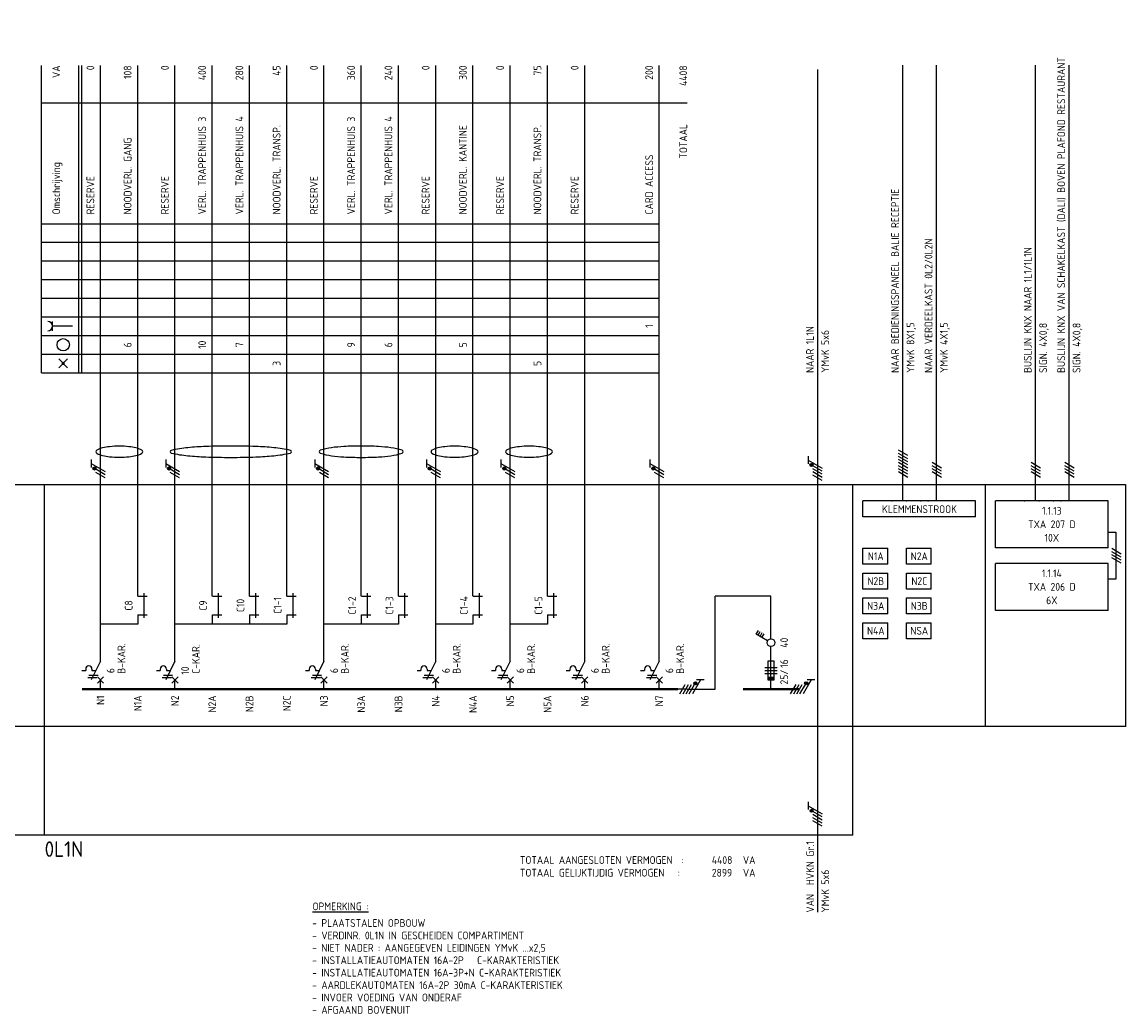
# Model space of a CAD drawing. Header units: millimetres. Extents: x -39149 to 267781, y -2340 to 58540.
# Tile 4 of 244: x -28253 to -21141, y 3837 to 10229. Entities that reach past the tile are written whole.
import ezdxf
from ezdxf.enums import TextEntityAlignment as Align

# ---------------------------------------------------------------- set-up
doc = ezdxf.new("R2010")
doc.units = ezdxf.units.MM
doc.header["$LTSCALE"] = 100
doc.header["$MEASUREMENT"] = 0
doc.linetypes.add('HIDDEN', pattern=[3.75, 2.5, -1.25])
for name, color, linetype in [('00ATT025', 2, 'Continuous'), ('00KAD018', 1, 'Continuous'), ('EL$1----', 3, 'Continuous')]:
    doc.layers.add(name, color=color, linetype=linetype)
doc.styles.add('BURO-018', font='isocp.shx', dxfattribs={"height": 180})
doc.styles.add('BURO-025', font='isocp.shx', dxfattribs={"height": 250})
doc.styles.add('buro-050', font='isocp.shx', dxfattribs={"height": 5})
doc.styles.add('STABICAD-018', font='ISOCP.SHX', dxfattribs={"height": 1.8})

# ---------------------------------------------------------------- blocks, each defined once
blk = doc.blocks.new('G6')
at = {"color": 0, "linetype": 'Continuous'}
blk.add_line((0, 66), (0, 201), dxfattribs=at)
at = {"color": 0, "linetype": 'Continuous', "const_width": 0.7}
blk.add_lwpolyline([(-6, 0), (6, 0)], dxfattribs=at)
at = {"color": 1, "linetype": 'Continuous', "style": 'BURO-018'}
blk.add_attdef('E_GRPNR', text='', height=1.8, rotation=90, dxfattribs=at).set_placement((0, -2), align=Align.MIDDLE_RIGHT)
at = {"layer": '00ATT025', "color": 1, "linetype": 'Continuous', "style": 'BURO-018'}
blk.add_attdef('E_GRPVERM', text='', height=1.8, rotation=90, dxfattribs=at).set_placement((-2, 201), align=Align.RIGHT)
blk.add_attdef('E_VERMOM', (-2, 153), '', height=1.8, rotation=90, dxfattribs=at)
for tag, p in [('E_KOLOM8', (-2, 147)), ('E_KOLOM7', (-2, 141)), ('E_KOLOM6', (-2, 135)), ('E_KOLOM5', (-2, 129)), ('E_KOLOM4', (-2, 123)), ('E_KOLOM3', (-2, 117)), ('E_KOLOM2', (-2, 111)), ('E_KOLOM1', (-2, 105))]:
    blk.add_attdef(tag, text='', height=1.8, rotation=90, dxfattribs=at).set_placement(p, align=Align.CENTER)
blk.add_attdef('E_LEIDING', text='', height=1.8, rotation=90, dxfattribs=at).set_placement((2, 74), align=Align.TOP_LEFT)
blk = doc.blocks.new('B3')
at = {"color": 0, "linetype": 'Continuous'}
for p, q in [((0, 9), (0, 21)), ((0, 9), (-3, 3)), ((-6, 6), (-4.75, 6)), ((-4.75, 6.5), (-4.75, 6)), ((-4.125, 3.75), (-1.125, 3.75)), ((-3.75, 4.5), (-0.75, 4.5)), ((-2.75, 6.5), (-2.75, 6)), ((-2.75, 6), (-1.5, 6)), ((-1, 4), (1, 2)), ((-1, 2), (1, 4)), ((0, 0), (0, 3))]:
    blk.add_line(p, q, dxfattribs=at)
blk.add_arc((-3.75, 6.5), 1, 0, 180, dxfattribs=at)
at = {"color": 1, "linetype": 'Continuous', "style": 'BURO-018'}
blk.add_attdef('E_IIA', text='', height=1.8, rotation=90, dxfattribs=at).set_placement((2, 6), align=Align.TOP_CENTER)
blk = doc.blocks.new('M1')
at = {"color": 0, "linetype": 'Continuous'}
blk.add_line((0, 0), (0, 12), dxfattribs=at)
blk = doc.blocks.new('B1S')
at = {"color": 0, "linetype": 'Continuous'}
blk.add_line((0, 0), (0, 21), dxfattribs=at)
blk = doc.blocks.new('M1S')
at = {"color": 0, "linetype": 'Continuous'}
blk.add_line((0, 0), (0, 12), dxfattribs=at)
blk = doc.blocks.new('KOPP5')
at = {"color": 0, "linetype": 'Continuous'}
for p, q in [((18, 30), (0, 30)), ((0, 0), (0, 30)), ((18, 16.25), (18, 30)), ((13.25, 17.74), (13.95, 18.95)), ((13.86, 17.39), (14.56, 18.6)), ((14.46, 17.04), (15.16, 18.25)), ((15.07, 16.69), (15.77, 17.9)), ((16.92, 15.62), (13.25, 17.74)), ((18, 0), (18, 13.75)), ((19, 9), (17, 9)), ((17, 9), (17, 3)), ((19, 3), (19, 9)), ((16, 7), (20, 7)), ((16, 6), (20, 6)), ((20, 5), (16, 5)), ((-9, 0), (0, 0)), ((17, 3), (19, 3))]:
    blk.add_line(p, q, dxfattribs=at)
at = {"color": 0, "linetype": 'Continuous', "const_width": 0.7}
blk.add_lwpolyline([(9, 0), (27, 0)], dxfattribs=at)
at = {"color": 0, "linetype": 'Continuous'}
blk.add_circle((18, 15), 1.25, dxfattribs=at)
blk.add_solid([(17, 3), (17, 4), (19, 3), (19, 4)], dxfattribs=at)
at = {"color": 0, "linetype": 'Continuous', "style": 'BURO-018'}
blk.add_attdef('E_IS', text='', height=1.8, rotation=90, dxfattribs=at).set_placement((21, 15), align=Align.TOP_CENTER)
blk.add_attdef('E_ISP', text='', height=1.8, rotation=90, dxfattribs=at).set_placement((21, 6.9), align=Align.TOP_LEFT)
blk.add_attdef('E_ISPH', text='', height=1.8, rotation=90, dxfattribs=at).set_placement((21, 6.3), align=Align.TOP_RIGHT)
blk = doc.blocks.new('L1')
at = {"color": 0, "linetype": 'Continuous'}
for p, q in [((-3, 73.98), (-3, 71.48)), ((-3, 72.73), (1.5, 70.13)), ((1.5, 69.13), (-1.5, 70.87)), ((1.5, 68.13), (-1.5, 69.87))]:
    blk.add_line(p, q, dxfattribs=at)
at = {"color": 0, "linetype": 'Continuous', "const_width": 0.5}
blk.add_lwpolyline([(-1.68, 71.12, 1), (-2.18, 71.12, 1)], format="xyb", close=True, dxfattribs=at)
at = {"color": 0, "linetype": 'Continuous'}
blk.add_circle((-1.93, 71.12), 0.5, dxfattribs=at)
blk = doc.blocks.new('HL3')
at = {"color": 0, "linetype": 'Continuous'}
for p, q in [((-3, 6.98), (-3, 4.48)), ((-3, 5.73), (1.5, 3.13)), ((1.5, 2.13), (-1.5, 3.87)), ((1.5, 1.13), (-1.5, 2.87)), ((1.5, 0.13), (-1.5, 1.87)), ((1.5, -0.87), (-1.5, 0.87))]:
    blk.add_line(p, q, dxfattribs=at)
at = {"color": 0, "linetype": 'Continuous', "const_width": 0.5}
blk.add_lwpolyline([(-1.68, 4.12, 1), (-2.18, 4.12, 1)], format="xyb", close=True, dxfattribs=at)
at = {"color": 0, "linetype": 'Continuous'}
blk.add_circle((-1.93, 4.12), 0.5, dxfattribs=at)
blk = doc.blocks.new('030102B')
at = {"color": 0, "linetype": 'Continuous'}
for p, q in [((1.5, -0.24), (-1.5, 1.49)), ((1.5, -1.24), (-1.5, 0.49))]:
    blk.add_line(p, q, dxfattribs=at)
blk = doc.blocks.new('KOLNR1')
at = {"color": 0, "linetype": 'Continuous'}
for p, q in [((1.41, -1.41), (-1.41, 1.41)), ((-1.41, -1.41), (1.41, 1.41))]:
    blk.add_line(p, q, dxfattribs=at)
at = {"color": 0, "linetype": 'Continuous', "const_width": 0.5}
blk.add_lwpolyline([(-0.25, 0, 1), (0.25, 0, 1)], format="xyb", close=True, dxfattribs=at)
blk = doc.blocks.new('KOLNR3')
at = {"color": 0, "linetype": 'Continuous'}
blk.add_circle((0, 0), 2, dxfattribs=at)
blk = doc.blocks.new('KOLNR6')
at = {"color": 0, "linetype": 'Continuous'}
for p, q in [((-3.5, -1.5), (-3.5, 1.5)), ((3, 0), (-3.5, 0))]:
    blk.add_line(p, q, dxfattribs=at)
blk.add_arc((-5, 0), 1.5, 270, 90, dxfattribs=at)
blk = doc.blocks.new('TOTAAL')
at = {"color": 0, "linetype": 'Continuous', "style": 'BURO-025'}
blk.add_text('TOTAAL', height=2.5, rotation=90, dxfattribs=at).set_placement((0, -30))
blk.add_attdef('E_TOTVERM', text='', height=2.5, rotation=90, dxfattribs=at).set_placement((0, 0), align=Align.RIGHT)
blk = doc.blocks.new('CE_0702B2')
at = {"color": 0, "linetype": 'Continuous'}
for p, q in [((0, 0), (3, 0)), ((2, -7), (2, 1)), ((0, -6), (3, -6))]:
    blk.add_line(p, q, dxfattribs=at)
at = {"color": 0, "linetype": 'Continuous', "style": 'STABICAD-018'}
blk.add_attdef('TERMINALCLAMP1', text='', height=1.8, dxfattribs=at).set_placement((-1, 1), align=Align.RIGHT)
at = {"color": 0, "linetype": 'Continuous', "style": 'STABICAD-018', "flags": 1}
for tag in ['ARTICLECODE', 'CODING']:
    blk.add_attdef(tag, text='', height=1.8, dxfattribs=at).set_placement((0, 0), align=Align.MIDDLE)
at = {"color": 0, "linetype": 'Continuous', "style": 'STABICAD-018'}
blk.add_attdef('TERMINALCLAMP2', text='', height=1.8, dxfattribs=at).set_placement((-1, -7), align=Align.TOP_RIGHT)

msp = doc.modelspace()

# ---------------------------------------------------------------- linework, layer by layer
at = {"layer": '00KAD018'}
for points in [[(-27778.3, 7460.4, 0.269844), (-27772.4, 7450.3, 0.07149), (-27734, 7435.2, 0.033492), (-27689.3, 7427.8, 0.02429), (-27627, 7424.8, 0.02429), (-27564.6, 7427.8, 0.033492), (-27520, 7435.2, 0.07149), (-27481.5, 7450.3, 0.269844), (-27475.6, 7460.4, 0.269844), (-27481.5, 7470.5, 0.07149), (-27520, 7485.5, 0.033492), (-27564.6, 7492.9, 0.02429), (-27627, 7496, 0.02429), (-27689.3, 7492.9, 0.033492), (-27734, 7485.5, 0.07149), (-27772.4, 7470.5, 0.269844)], [(-25618.3, 7460.4, 0.269844), (-25612.4, 7450.3, 0.07149), (-25574, 7435.2, 0.033492), (-25529.3, 7427.8, 0.02429), (-25467, 7424.8, 0.02429), (-25404.6, 7427.8, 0.033492), (-25360, 7435.2, 0.07149), (-25321.5, 7450.3, 0.269844), (-25315.6, 7460.4, 0.269844), (-25321.5, 7470.5, 0.07149), (-25360, 7485.5, 0.033492), (-25404.6, 7492.9, 0.02429), (-25467, 7496, 0.02429), (-25529.3, 7492.9, 0.033492), (-25574, 7485.5, 0.07149), (-25612.4, 7470.5, 0.269844)], [(-25138.3, 7460.4, 0.269844), (-25132.4, 7450.3, 0.07149), (-25094, 7435.2, 0.033492), (-25049.3, 7427.8, 0.02429), (-24987, 7424.8, 0.02429), (-24924.6, 7427.8, 0.033492), (-24880, 7435.2, 0.07149), (-24841.5, 7450.3, 0.269844), (-24835.6, 7460.4, 0.269844), (-24841.5, 7470.5, 0.07149), (-24880, 7485.5, 0.033492), (-24924.6, 7492.9, 0.02429), (-24987, 7496, 0.02429), (-25049.3, 7492.9, 0.033492), (-25094, 7485.5, 0.07149), (-25132.4, 7470.5, 0.269844)]]:
    msp.add_lwpolyline(points, format="xyb", close=True, dxfattribs=at)
at = {"layer": '00KAD018', "linetype": 'Continuous'}
for points in [[(-27298.7, 7460.4, 0.350554), (-27291.7, 7451.6, 0.032222), (-27184.3, 7434.5, 0.013638), (-27069.7, 7426.9, 0.009683), (-26908, 7423.8, 0.009683), (-26746.3, 7426.9, 0.013638), (-26631.7, 7434.5, 0.032222), (-26524.3, 7451.6, 0.350554), (-26517.3, 7460.4, 0.350554), (-26524.3, 7469.1, 0.032222), (-26631.7, 7486.2, 0.013638), (-26746.3, 7493.8, 0.009683), (-26908, 7496.9, 0.009683), (-27069.7, 7493.8, 0.013638), (-27184.3, 7486.2, 0.032222), (-27291.7, 7469.1, 0.350554)], [(-26338.7, 7460.4, 0.324732), (-26332, 7451.1, 0.045218), (-26259.4, 7434.5, 0.01957), (-26179.9, 7427, 0.013955), (-26068, 7423.8, 0.013955), (-25956.1, 7427, 0.01957), (-25876.6, 7434.5, 0.045218), (-25804, 7451.1, 0.324732), (-25797.3, 7460.4, 0.324732), (-25804, 7469.6, 0.045218), (-25876.6, 7486.2, 0.01957), (-25956.1, 7493.8, 0.013955), (-26068, 7496.9, 0.013955), (-26179.9, 7493.8, 0.01957), (-26259.4, 7486.2, 0.045218), (-26332, 7469.6, 0.324732)]]:
    msp.add_lwpolyline(points, format="xyb", close=True, dxfattribs=at)
at = {"layer": 'EL$1----', "color": 1, "linetype": 'Continuous'}
for p, q in [((-28128, 7969.7), (-28128, 9949.7)), ((-27888, 7969.7), (-27888, 9949.7)), ((-27868, 7969.7), (-27868, 9949.7)), ((-28128, 9709.7), (-23968, 9709.7)), ((-28128, 8929.7), (-24148, 8929.7)), ((-28128, 8809.7), (-24148, 8809.7)), ((-28128, 8689.7), (-24148, 8689.7)), ((-28128, 8569.7), (-24148, 8569.7)), ((-28128, 8449.7), (-24148, 8449.7)), ((-28128, 8329.7), (-24148, 8329.7)), ((-28128, 8209.7), (-24148, 8209.7)), ((-28128, 8089.7), (-24148, 8089.7)), ((-28128, 7969.7), (-24148, 7969.7))]:
    msp.add_line(p, q, dxfattribs=at)
at = {"layer": 'EL$1----', "linetype": 'Continuous'}
for p, q in [((-23128.6, 9924.5), (-23128, 5929.7)), ((-22580.5, 9952.2), (-22580.5, 7144.4)), ((-22364.7, 9952.2), (-22364.7, 7144.4)), ((-21725.9, 9952.2), (-21725.9, 7144.4)), ((-21510.1, 9952.2), (-21510.1, 7144.4)), ((-22110.9, 7144.4), (-22835.5, 7144.4)), ((-22835.5, 7041.1), (-22835.5, 7144.4)), ((-22110.9, 7041.1), (-22110.9, 7144.4)), ((-21256.3, 7144.4), (-21980.8, 7144.4)), ((-21980.8, 6841.1), (-21980.8, 7144.4)), ((-21256.3, 6841.1), (-21256.3, 7144.4)), ((-22110.9, 7041.1), (-22835.5, 7041.1)), ((-22835.5, 6838.3), (-22675.5, 6838.3)), ((-22835.5, 6735), (-22835.5, 6838.3)), ((-22675.5, 6735), (-22675.5, 6838.3)), ((-22555.5, 6838.3), (-22395.5, 6838.3)), ((-22555.5, 6735), (-22555.5, 6838.3)), ((-22395.5, 6735), (-22395.5, 6838.3)), ((-21256.3, 6841.1), (-21980.8, 6841.1)), ((-22675.5, 6735), (-22835.5, 6735)), ((-22395.5, 6735), (-22555.5, 6735)), ((-21256.3, 6741.1), (-21980.8, 6741.1)), ((-21980.8, 6437.9), (-21980.8, 6741.1)), ((-21256.3, 6437.9), (-21256.3, 6741.1)), ((-22835.5, 6678.3), (-22675.5, 6678.3)), ((-22835.5, 6575), (-22835.5, 6678.3)), ((-22675.5, 6575), (-22675.5, 6678.3)), ((-22555.5, 6575), (-22555.5, 6678.3)), ((-22555.5, 6678.3), (-22395.5, 6678.3)), ((-22395.5, 6575), (-22395.5, 6678.3)), ((-27508, 6529.7), (-27508, 6589.7)), ((-27028, 6529.7), (-27028, 6589.7)), ((-26788, 6529.7), (-26788, 6589.7)), ((-26548, 6529.7), (-26548, 6589.7)), ((-26068, 6529.7), (-26068, 6589.7)), ((-25828, 6529.7), (-25828, 6589.7)), ((-25348, 6529.7), (-25348, 6589.7)), ((-24868, 6529.7), (-24868, 6589.7)), ((-22675.5, 6575), (-22835.5, 6575)), ((-22395.5, 6575), (-22555.5, 6575)), ((-22835.5, 6518.3), (-22675.5, 6518.3)), ((-22835.5, 6415), (-22835.5, 6518.3)), ((-22675.5, 6415), (-22675.5, 6518.3)), ((-22555.5, 6415), (-22555.5, 6518.3)), ((-22555.5, 6518.3), (-22395.5, 6518.3)), ((-22395.5, 6415), (-22395.5, 6518.3)), ((-27508, 6409.7), (-27508, 6349.7)), ((-27028, 6409.7), (-27028, 6349.7)), ((-26788, 6409.7), (-26788, 6349.7)), ((-26548, 6409.7), (-26548, 6349.7)), ((-26068, 6409.7), (-26068, 6349.7)), ((-25828, 6409.7), (-25828, 6349.7)), ((-25348, 6409.7), (-25348, 6349.7)), ((-24868, 6409.7), (-24868, 6349.7)), ((-22675.5, 6415), (-22835.5, 6415)), ((-22395.5, 6415), (-22555.5, 6415)), ((-21256.3, 6437.9), (-21980.8, 6437.9)), ((-27508, 6349.7), (-27748, 6349.7)), ((-26548, 6349.7), (-27268, 6349.3)), ((-25828, 6349.3), (-26308, 6349.3)), ((-25348, 6349.7), (-25588, 6349.7)), ((-24868, 6349.7), (-25108, 6349.7)), ((-22835.5, 6255), (-22835.5, 6358.3)), ((-22835.5, 6358.3), (-22675.5, 6358.3)), ((-22675.5, 6255), (-22675.5, 6358.3)), ((-22555.5, 6255), (-22555.5, 6358.3)), ((-22555.5, 6358.3), (-22395.5, 6358.3)), ((-22395.5, 6255), (-22395.5, 6358.3)), ((-22675.5, 6255), (-22835.5, 6255)), ((-22395.5, 6255), (-22555.5, 6255)), ((-23128, 5929.7), (-23128, 4492.3))]:
    msp.add_line(p, q, dxfattribs=at)
at = {"layer": 'EL$1----', "color": 1, "linetype": 'HIDDEN', "ltscale": 0.01}
for p, q in [((-39029.4, 7249.7), (-21141.2, 7249.7)), ((-28108, 4989.7), (-28108, 7249.7)), ((-22900.5, 4989.7), (-22900.5, 7249.7)), ((-22045.9, 5689.7), (-22045.9, 7249.7)), ((-21141.2, 5689.7), (-21141.2, 7249.7)), ((-21141.2, 5689.7), (-36849.2, 5689.7)), ((-22900.5, 4989.7), (-39029.4, 4989.7))]:
    msp.add_line(p, q, dxfattribs=at)
at = {"layer": 'EL$1----'}
msp.add_line((-24148, 6589.7), (-24148, 6849.7), dxfattribs=at)
for points in [[(-21256.3, 6942.8), (-21206.3, 6942.8), (-21206.3, 6639.5), (-21256.3, 6639.5)], [(-23968, 5929.7), (-24028, 5929.7)]]:
    msp.add_lwpolyline(points, dxfattribs=at)
at = {"layer": 'EL$1----', "linetype": 'Continuous', "const_width": 14}
msp.add_lwpolyline([(-24508, 5929.7), (-24268, 5929.7)], dxfattribs=at)
at = {"layer": 'EL$1----', "linetype": 'Continuous'}
for p in [(-22648.7, 7144.4), (-22555.3, 7144.4), (-22461.9, 7144.4), (-22415.2, 7144.4), (-21794.1, 7144.4), (-21700.7, 7144.4), (-21607.3, 7144.4), (-21560.6, 7144.4)]:
    msp.add_point(p, dxfattribs=at)

# ---------------------------------------------------------------- block references
at = {"layer": 'EL$1----'}
ref = msp.add_blockref('G6', (-27748, 5929.7), dxfattribs=dict(at, xscale=20, yscale=20, zscale=20))
ref.add_attrib('E_GRPNR', 'N1', dxfattribs={"layer": '00ATT025', "linetype": 'Continuous', "height": 50, "rotation": 90, "style": 'BURO-025'}).set_placement((-27748, 5889.7), align=Align.MIDDLE_RIGHT)
ref.add_attrib('E_VERMOM', 'RESERVE', (-27788, 8989.7), dxfattribs={"layer": '00ATT025', "linetype": 'Continuous', "height": 50, "rotation": 90, "style": 'BURO-025'})
ref.add_attrib('E_GRPVERM', '0', dxfattribs={"layer": '00ATT025', "linetype": 'Continuous', "height": 50, "rotation": 90, "style": 'BURO-025'}).set_placement((-27788, 9949.7), align=Align.RIGHT)
ref = msp.add_blockref('G6', (-27508, 5929.7), dxfattribs=dict(at, xscale=20, yscale=20, zscale=20))
ref.add_attrib('E_GRPNR', 'N1A', dxfattribs={"layer": '00ATT025', "linetype": 'Continuous', "height": 50, "rotation": 90, "style": 'BURO-025'}).set_placement((-27508, 5889.7), align=Align.MIDDLE_RIGHT)
ref.add_attrib('E_KOLOM2', '6', dxfattribs={"layer": '00ATT025', "linetype": 'Continuous', "height": 50, "rotation": 90, "style": 'BURO-025'}).set_placement((-27548, 8149.7), align=Align.CENTER)
ref.add_attrib('E_VERMOM', 'NOODVERL. GANG', (-27548, 8989.7), dxfattribs={"layer": '00ATT025', "linetype": 'Continuous', "height": 50, "rotation": 90, "style": 'BURO-025'})
ref.add_attrib('E_GRPVERM', '108', dxfattribs={"layer": '00ATT025', "linetype": 'Continuous', "height": 50, "rotation": 90, "style": 'BURO-025'}).set_placement((-27548, 9949.7), align=Align.RIGHT)
ref = msp.add_blockref('G6', (-27268, 5929.7), dxfattribs=dict(at, xscale=20, yscale=20, zscale=20))
ref.add_attrib('E_GRPNR', 'N2', dxfattribs={"layer": '00ATT025', "linetype": 'Continuous', "height": 50, "rotation": 90, "style": 'BURO-025'}).set_placement((-27268, 5889.7), align=Align.MIDDLE_RIGHT)
ref.add_attrib('E_VERMOM', 'RESERVE', (-27308, 8989.7), dxfattribs={"layer": '00ATT025', "linetype": 'Continuous', "height": 50, "rotation": 90, "style": 'BURO-025'})
ref.add_attrib('E_GRPVERM', '0', dxfattribs={"layer": '00ATT025', "linetype": 'Continuous', "height": 50, "rotation": 90, "style": 'BURO-025'}).set_placement((-27308, 9949.7), align=Align.RIGHT)
ref = msp.add_blockref('G6', (-27028, 5929.7), dxfattribs=dict(at, xscale=20, yscale=20, zscale=20))
ref.add_attrib('E_GRPNR', 'N2A', dxfattribs={"layer": '00ATT025', "linetype": 'Continuous', "height": 50, "rotation": 90, "style": 'BURO-025'}).set_placement((-27028, 5889.7), align=Align.MIDDLE_RIGHT)
ref.add_attrib('E_KOLOM2', '10', dxfattribs={"layer": '00ATT025', "linetype": 'Continuous', "height": 50, "rotation": 90, "style": 'BURO-025'}).set_placement((-27068, 8149.7), align=Align.CENTER)
ref.add_attrib('E_VERMOM', 'VERL. TRAPPENHUIS 3', (-27068, 8989.7), dxfattribs={"layer": '00ATT025', "linetype": 'Continuous', "height": 50, "rotation": 90, "style": 'BURO-025'})
ref.add_attrib('E_GRPVERM', '400', dxfattribs={"layer": '00ATT025', "linetype": 'Continuous', "height": 50, "rotation": 90, "style": 'BURO-025'}).set_placement((-27068, 9949.7), align=Align.RIGHT)
ref = msp.add_blockref('G6', (-26788, 5929.7), dxfattribs=dict(at, xscale=20, yscale=20, zscale=20))
ref.add_attrib('E_GRPNR', 'N2B', dxfattribs={"layer": '00ATT025', "linetype": 'Continuous', "height": 50, "rotation": 90, "style": 'BURO-025'}).set_placement((-26788, 5889.7), align=Align.MIDDLE_RIGHT)
ref.add_attrib('E_KOLOM2', '7', dxfattribs={"layer": '00ATT025', "linetype": 'Continuous', "height": 50, "rotation": 90, "style": 'BURO-025'}).set_placement((-26828, 8149.7), align=Align.CENTER)
ref.add_attrib('E_VERMOM', 'VERL. TRAPPENHUIS 4', (-26828, 8989.7), dxfattribs={"layer": '00ATT025', "linetype": 'Continuous', "height": 50, "rotation": 90, "style": 'BURO-025'})
ref.add_attrib('E_GRPVERM', '280', dxfattribs={"layer": '00ATT025', "linetype": 'Continuous', "height": 50, "rotation": 90, "style": 'BURO-025'}).set_placement((-26828, 9949.7), align=Align.RIGHT)
ref = msp.add_blockref('G6', (-26548, 5929.7), dxfattribs=dict(at, xscale=20, yscale=20, zscale=20))
ref.add_attrib('E_GRPNR', 'N2C', dxfattribs={"layer": '00ATT025', "linetype": 'Continuous', "height": 50, "rotation": 90, "style": 'BURO-025'}).set_placement((-26548, 5889.7), align=Align.MIDDLE_RIGHT)
ref.add_attrib('E_KOLOM1', '3', dxfattribs={"layer": '00ATT025', "linetype": 'Continuous', "height": 50, "rotation": 90, "style": 'BURO-025'}).set_placement((-26588, 8029.7), align=Align.CENTER)
ref.add_attrib('E_VERMOM', 'NOODVERL. TRANSP.', (-26588, 8989.7), dxfattribs={"layer": '00ATT025', "linetype": 'Continuous', "height": 50, "rotation": 90, "style": 'BURO-025'})
ref.add_attrib('E_GRPVERM', '45', dxfattribs={"layer": '00ATT025', "linetype": 'Continuous', "height": 50, "rotation": 90, "style": 'BURO-025'}).set_placement((-26588, 9949.7), align=Align.RIGHT)
ref = msp.add_blockref('G6', (-26308, 5929.7), dxfattribs=dict(at, xscale=20, yscale=20, zscale=20))
ref.add_attrib('E_GRPNR', 'N3', dxfattribs={"layer": '00ATT025', "linetype": 'Continuous', "height": 50, "rotation": 90, "style": 'BURO-025'}).set_placement((-26308, 5889.7), align=Align.MIDDLE_RIGHT)
ref.add_attrib('E_VERMOM', 'RESERVE', (-26348, 8989.7), dxfattribs={"layer": '00ATT025', "linetype": 'Continuous', "height": 50, "rotation": 90, "style": 'BURO-025'})
ref.add_attrib('E_GRPVERM', '0', dxfattribs={"layer": '00ATT025', "linetype": 'Continuous', "height": 50, "rotation": 90, "style": 'BURO-025'}).set_placement((-26348, 9949.7), align=Align.RIGHT)
ref = msp.add_blockref('G6', (-26068, 5929.7), dxfattribs=dict(at, xscale=20, yscale=20, zscale=20))
ref.add_attrib('E_GRPNR', 'N3A', dxfattribs={"layer": '00ATT025', "linetype": 'Continuous', "height": 50, "rotation": 90, "style": 'BURO-025'}).set_placement((-26068, 5889.7), align=Align.MIDDLE_RIGHT)
ref.add_attrib('E_KOLOM2', '9', dxfattribs={"layer": '00ATT025', "linetype": 'Continuous', "height": 50, "rotation": 90, "style": 'BURO-025'}).set_placement((-26108, 8149.7), align=Align.CENTER)
ref.add_attrib('E_VERMOM', 'VERL. TRAPPENHUIS 3', (-26108, 8989.7), dxfattribs={"layer": '00ATT025', "linetype": 'Continuous', "height": 50, "rotation": 90, "style": 'BURO-025'})
ref.add_attrib('E_GRPVERM', '360', dxfattribs={"layer": '00ATT025', "linetype": 'Continuous', "height": 50, "rotation": 90, "style": 'BURO-025'}).set_placement((-26108, 9949.7), align=Align.RIGHT)
ref = msp.add_blockref('G6', (-25828, 5929.7), dxfattribs=dict(at, xscale=20, yscale=20, zscale=20))
ref.add_attrib('E_GRPNR', 'N3B', dxfattribs={"layer": '00ATT025', "linetype": 'Continuous', "height": 50, "rotation": 90, "style": 'BURO-025'}).set_placement((-25828, 5889.7), align=Align.MIDDLE_RIGHT)
ref.add_attrib('E_KOLOM2', '6', dxfattribs={"layer": '00ATT025', "linetype": 'Continuous', "height": 50, "rotation": 90, "style": 'BURO-025'}).set_placement((-25868, 8149.7), align=Align.CENTER)
ref.add_attrib('E_VERMOM', 'VERL. TRAPPENHUIS 4', (-25868, 8989.7), dxfattribs={"layer": '00ATT025', "linetype": 'Continuous', "height": 50, "rotation": 90, "style": 'BURO-025'})
ref.add_attrib('E_GRPVERM', '240', dxfattribs={"layer": '00ATT025', "linetype": 'Continuous', "height": 50, "rotation": 90, "style": 'BURO-025'}).set_placement((-25868, 9949.7), align=Align.RIGHT)
ref = msp.add_blockref('G6', (-25588, 5929.7), dxfattribs=dict(at, xscale=20, yscale=20, zscale=20))
ref.add_attrib('E_GRPNR', 'N4', dxfattribs={"layer": '00ATT025', "linetype": 'Continuous', "height": 50, "rotation": 90, "style": 'BURO-025'}).set_placement((-25588, 5889.7), align=Align.MIDDLE_RIGHT)
ref.add_attrib('E_VERMOM', 'RESERVE', (-25628, 8989.7), dxfattribs={"layer": '00ATT025', "linetype": 'Continuous', "height": 50, "rotation": 90, "style": 'BURO-025'})
ref.add_attrib('E_GRPVERM', '0', dxfattribs={"layer": '00ATT025', "linetype": 'Continuous', "height": 50, "rotation": 90, "style": 'BURO-025'}).set_placement((-25628, 9949.7), align=Align.RIGHT)
ref = msp.add_blockref('G6', (-25348, 5929.7), dxfattribs=dict(at, xscale=20, yscale=20, zscale=20))
ref.add_attrib('E_GRPNR', 'N4A', dxfattribs={"layer": '00ATT025', "linetype": 'Continuous', "height": 50, "rotation": 90, "style": 'BURO-025'}).set_placement((-25348, 5889.7), align=Align.MIDDLE_RIGHT)
ref.add_attrib('E_KOLOM2', '5', dxfattribs={"layer": '00ATT025', "linetype": 'Continuous', "height": 50, "rotation": 90, "style": 'BURO-025'}).set_placement((-25388, 8149.7), align=Align.CENTER)
ref.add_attrib('E_VERMOM', 'NOODVERL. KANTINE', (-25388, 8989.7), dxfattribs={"layer": '00ATT025', "linetype": 'Continuous', "height": 50, "rotation": 90, "style": 'BURO-025'})
ref.add_attrib('E_GRPVERM', '300', dxfattribs={"layer": '00ATT025', "linetype": 'Continuous', "height": 50, "rotation": 90, "style": 'BURO-025'}).set_placement((-25388, 9949.7), align=Align.RIGHT)
ref = msp.add_blockref('G6', (-25108, 5929.7), dxfattribs=dict(at, xscale=20, yscale=20, zscale=20))
ref.add_attrib('E_GRPNR', 'N5', dxfattribs={"layer": '00ATT025', "linetype": 'Continuous', "height": 50, "rotation": 90, "style": 'BURO-025'}).set_placement((-25108, 5889.7), align=Align.MIDDLE_RIGHT)
ref.add_attrib('E_VERMOM', 'RESERVE', (-25148, 8989.7), dxfattribs={"layer": '00ATT025', "linetype": 'Continuous', "height": 50, "rotation": 90, "style": 'BURO-025'})
ref.add_attrib('E_GRPVERM', '0', dxfattribs={"layer": '00ATT025', "linetype": 'Continuous', "height": 50, "rotation": 90, "style": 'BURO-025'}).set_placement((-25148, 9949.7), align=Align.RIGHT)
ref = msp.add_blockref('G6', (-24868, 5929.7), dxfattribs=dict(at, xscale=20, yscale=20, zscale=20))
ref.add_attrib('E_GRPNR', 'N5A', dxfattribs={"layer": '00ATT025', "linetype": 'Continuous', "height": 50, "rotation": 90, "style": 'BURO-025'}).set_placement((-24868, 5889.7), align=Align.MIDDLE_RIGHT)
ref.add_attrib('E_KOLOM1', '5', dxfattribs={"layer": '00ATT025', "linetype": 'Continuous', "height": 50, "rotation": 90, "style": 'BURO-025'}).set_placement((-24908, 8029.7), align=Align.CENTER)
ref.add_attrib('E_VERMOM', 'NOODVERL. TRANSP.', (-24908, 8989.7), dxfattribs={"layer": '00ATT025', "linetype": 'Continuous', "height": 50, "rotation": 90, "style": 'BURO-025'})
ref.add_attrib('E_GRPVERM', '75', dxfattribs={"layer": '00ATT025', "linetype": 'Continuous', "height": 50, "rotation": 90, "style": 'BURO-025'}).set_placement((-24908, 9949.7), align=Align.RIGHT)
ref = msp.add_blockref('G6', (-24628, 5929.7), dxfattribs=dict(at, xscale=20, yscale=20, zscale=20))
ref.add_attrib('E_GRPNR', 'N6', dxfattribs={"layer": '00ATT025', "linetype": 'Continuous', "height": 50, "rotation": 90, "style": 'BURO-025'}).set_placement((-24628, 5889.7), align=Align.MIDDLE_RIGHT)
ref.add_attrib('E_VERMOM', 'RESERVE', (-24668, 8989.7), dxfattribs={"layer": '00ATT025', "linetype": 'Continuous', "height": 50, "rotation": 90, "style": 'BURO-025'})
ref.add_attrib('E_GRPVERM', '0', dxfattribs={"layer": '00ATT025', "linetype": 'Continuous', "height": 50, "rotation": 90, "style": 'BURO-025'}).set_placement((-24668, 9949.7), align=Align.RIGHT)
ref = msp.add_blockref('G6', (-24148, 5929.7), dxfattribs=dict(at, xscale=20, yscale=20, zscale=20))
ref.add_attrib('E_GRPNR', 'N7', dxfattribs={"layer": '00ATT025', "linetype": 'Continuous', "height": 50, "rotation": 90, "style": 'BURO-025'}).set_placement((-24148, 5889.7), align=Align.MIDDLE_RIGHT)
ref.add_attrib('E_KOLOM3', '1', dxfattribs={"layer": '00ATT025', "linetype": 'Continuous', "height": 50, "rotation": 90, "style": 'BURO-025'}).set_placement((-24188, 8269.7), align=Align.CENTER)
ref.add_attrib('E_VERMOM', 'CARD ACCESS', (-24188, 8989.7), dxfattribs={"layer": '00ATT025', "linetype": 'Continuous', "height": 50, "rotation": 90, "style": 'BURO-025'})
ref.add_attrib('E_GRPVERM', '200', dxfattribs={"layer": '00ATT025', "linetype": 'Continuous', "height": 50, "rotation": 90, "style": 'BURO-025'}).set_placement((-24188, 9949.7), align=Align.RIGHT)
at = {"layer": 'EL$1----', "color": 2}
ref = msp.add_blockref('TOTAAL', (-23968, 9949.7), dxfattribs=dict(at, xscale=20, yscale=20, zscale=20))
ref.add_attrib('E_TOTVERM', '4408', dxfattribs={"layer": '00ATT025', "linetype": 'Continuous', "height": 50, "rotation": 90, "style": 'BURO-025'}).set_placement((-23968, 9949.7), align=Align.RIGHT)
at = {"layer": 'EL$1----', "xscale": 20, "yscale": 20, "zscale": 20}
for name, p in [('KOLNR6', (-27988, 8269.7)), ('KOLNR3', (-27988, 8149.7)), ('KOLNR1', (-27988, 8029.7)), ('L1', (-27748, 5929.7)), ('L1', (-27268, 5929.7)), ('L1', (-26308, 5929.7)), ('L1', (-25588, 5929.7)), ('L1', (-25108, 5929.7)), ('L1', (-24148, 5929.7)), ('B1S', (-24148, 6849.7)), ('M1S', (-27748, 7009.7)), ('M1S', (-27508, 7009.7)), ('M1S', (-27268, 7009.7)), ('M1S', (-27028, 7009.7)), ('M1S', (-26788, 7009.7)), ('M1S', (-26548, 7009.7)), ('M1S', (-26308, 7009.7)), ('M1S', (-26068, 7009.7)), ('M1S', (-25828, 7009.7)), ('M1S', (-25588, 7009.7)), ('M1S', (-25348, 7009.7)), ('M1S', (-25108, 7009.7)), ('M1S', (-24868, 7009.7)), ('M1S', (-24628, 7009.7)), ('B1S', (-27748, 6589.7)), ('B1S', (-27508, 6589.7)), ('B1S', (-27268, 6589.7)), ('B1S', (-27028, 6589.7)), ('B1S', (-26788, 6589.7)), ('B1S', (-26548, 6589.7)), ('B1S', (-26308, 6589.7)), ('B1S', (-26068, 6589.7)), ('B1S', (-25828, 6589.7)), ('B1S', (-25588, 6589.7)), ('B1S', (-25348, 6589.7)), ('B1S', (-25108, 6589.7)), ('B1S', (-24868, 6589.7)), ('B1S', (-24628, 6589.7)), ('M1', (-27748, 6349.7)), ('M1', (-27268, 6349.7)), ('M1', (-26308, 6349.7)), ('M1', (-25588, 6349.7)), ('M1', (-25108, 6349.7)), ('M1', (-24628, 6349.7)), ('M1', (-24148, 6349.7))]:
    msp.add_blockref(name, p, dxfattribs=at)
at = {"layer": 'EL$1----', "linetype": 'Continuous', "xscale": 20, "yscale": 20, "zscale": 20}
for name, p in [('030102B', (-22576.1, 7440.1)), ('HL3', (-23128.7, 7292.4)), ('030102B', (-22576.1, 7400.1)), ('030102B', (-22576.1, 7360.1)), ('030102B', (-22576.1, 7320.1)), ('030102B', (-22360.3, 7360.1)), ('030102B', (-22360.3, 7320.1)), ('030102B', (-21721.5, 7360.1)), ('030102B', (-21721.5, 7320.1)), ('030102B', (-21505.7, 7360.1)), ('030102B', (-21505.7, 7320.1)), ('030102B', (-21201.8, 6806)), ('030102B', (-21201.8, 6766)), ('HL3', (-23128, 5064.2))]:
    msp.add_blockref(name, p, dxfattribs=at)
at = {"layer": 'EL$1----', "linetype": 'Continuous'}
ref = msp.add_blockref('CE_0702B2', (-27507, 6529.7), dxfattribs=dict(at, xscale=20, yscale=20))
ref.add_attrib('CODING', 'C8', dxfattribs={"layer": '0', "color": 2, "linetype": 'ByBlock', "height": 50, "rotation": 90, "style": 'STABICAD-018'}).set_placement((-27566.6, 6469.7), align=Align.MIDDLE)
ref = msp.add_blockref('CE_0702B2', (-27027, 6529.7), dxfattribs=dict(at, xscale=20, yscale=20))
ref.add_attrib('CODING', 'C9', dxfattribs={"layer": '0', "color": 2, "linetype": 'ByBlock', "height": 50, "rotation": 90, "style": 'STABICAD-018'}).set_placement((-27086.6, 6469.7), align=Align.MIDDLE)
ref = msp.add_blockref('CE_0702B2', (-26787, 6529.7), dxfattribs=dict(at, xscale=20, yscale=20))
ref.add_attrib('CODING', 'C10', dxfattribs={"layer": '0', "color": 2, "linetype": 'ByBlock', "height": 50, "rotation": 90, "style": 'STABICAD-018'}).set_placement((-26846.6, 6469.7), align=Align.MIDDLE)
ref = msp.add_blockref('CE_0702B2', (-26547, 6529.7), dxfattribs=dict(at, xscale=20, yscale=20))
ref.add_attrib('CODING', 'C1-1', dxfattribs={"layer": '0', "color": 2, "linetype": 'ByBlock', "height": 50, "rotation": 90, "style": 'STABICAD-018'}).set_placement((-26606.6, 6469.7), align=Align.MIDDLE)
ref = msp.add_blockref('CE_0702B2', (-26067, 6529.7), dxfattribs=dict(at, xscale=20, yscale=20))
ref.add_attrib('CODING', 'C1-2', dxfattribs={"layer": '0', "color": 2, "linetype": 'ByBlock', "height": 50, "rotation": 90, "style": 'STABICAD-018'}).set_placement((-26126.6, 6469.7), align=Align.MIDDLE)
ref = msp.add_blockref('CE_0702B2', (-25827, 6529.7), dxfattribs=dict(at, xscale=20, yscale=20))
ref.add_attrib('CODING', 'C1-3', dxfattribs={"layer": '0', "color": 2, "linetype": 'ByBlock', "height": 50, "rotation": 90, "style": 'STABICAD-018'}).set_placement((-25886.6, 6469.7), align=Align.MIDDLE)
ref = msp.add_blockref('CE_0702B2', (-25347, 6529.7), dxfattribs=dict(at, xscale=20, yscale=20))
ref.add_attrib('CODING', 'C1-4', dxfattribs={"layer": '0', "color": 2, "linetype": 'ByBlock', "height": 50, "rotation": 90, "style": 'STABICAD-018'}).set_placement((-25406.6, 6469.7), align=Align.MIDDLE)
ref = msp.add_blockref('CE_0702B2', (-24867, 6529.7), dxfattribs=dict(at, xscale=20, yscale=20))
ref.add_attrib('CODING', 'C1-5', dxfattribs={"layer": '0', "color": 2, "linetype": 'ByBlock', "height": 50, "rotation": 90, "style": 'STABICAD-018'}).set_placement((-24926.6, 6469.7), align=Align.MIDDLE)
ref = msp.add_blockref('KOPP5', (-23788, 5929.7), dxfattribs=dict(at, xscale=20, yscale=20, zscale=20))
ref.add_attrib('E_ISPH', '25/', dxfattribs={"layer": '00ATT025', "linetype": 'Continuous', "height": 50, "rotation": 90, "style": 'BURO-025'}).set_placement((-23368, 6055.7), align=Align.TOP_RIGHT)
ref.add_attrib('E_ISP', '16', dxfattribs={"layer": '00ATT025', "linetype": 'Continuous', "height": 50, "rotation": 90, "style": 'BURO-025'}).set_placement((-23368, 6067.7), align=Align.TOP_LEFT)
ref.add_attrib('E_IS', '40', dxfattribs={"layer": '00ATT025', "linetype": 'Continuous', "height": 50, "rotation": 90, "style": 'BURO-025'}).set_placement((-23368, 6229.7), align=Align.TOP_CENTER)
at = {"layer": 'EL$1----'}
ref = msp.add_blockref('B3', (-27748, 5929.7), dxfattribs=dict(at, xscale=20, yscale=20, zscale=20))
ref.add_attrib('E_IIA', '6', dxfattribs={"layer": '00ATT025', "linetype": 'Continuous', "height": 50, "rotation": 90, "style": 'BURO-025'}).set_placement((-27708, 6049.7), align=Align.TOP_CENTER)
ref = msp.add_blockref('B3', (-27268, 5929.7), dxfattribs=dict(at, xscale=20, yscale=20, zscale=20))
ref.add_attrib('E_IIA', '10', dxfattribs={"layer": '00ATT025', "linetype": 'Continuous', "height": 50, "rotation": 90, "style": 'BURO-025'}).set_placement((-27228, 6049.7), align=Align.TOP_CENTER)
ref = msp.add_blockref('B3', (-26308, 5929.7), dxfattribs=dict(at, xscale=20, yscale=20, zscale=20))
ref.add_attrib('E_IIA', '6', dxfattribs={"layer": '00ATT025', "linetype": 'Continuous', "height": 50, "rotation": 90, "style": 'BURO-025'}).set_placement((-26268, 6049.7), align=Align.TOP_CENTER)
ref = msp.add_blockref('B3', (-25588, 5929.7), dxfattribs=dict(at, xscale=20, yscale=20, zscale=20))
ref.add_attrib('E_IIA', '6', dxfattribs={"layer": '00ATT025', "linetype": 'Continuous', "height": 50, "rotation": 90, "style": 'BURO-025'}).set_placement((-25548, 6049.7), align=Align.TOP_CENTER)
ref = msp.add_blockref('B3', (-25108, 5929.7), dxfattribs=dict(at, xscale=20, yscale=20, zscale=20))
ref.add_attrib('E_IIA', '6', dxfattribs={"layer": '00ATT025', "linetype": 'Continuous', "height": 50, "rotation": 90, "style": 'BURO-025'}).set_placement((-25068, 6049.7), align=Align.TOP_CENTER)
ref = msp.add_blockref('B3', (-24628, 5929.7), dxfattribs=dict(at, xscale=20, yscale=20, zscale=20))
ref.add_attrib('E_IIA', '6', dxfattribs={"layer": '00ATT025', "linetype": 'Continuous', "height": 50, "rotation": 90, "style": 'BURO-025'}).set_placement((-24588, 6049.7), align=Align.TOP_CENTER)
ref = msp.add_blockref('B3', (-24148, 5929.7), dxfattribs=dict(at, xscale=20, yscale=20, zscale=20))
ref.add_attrib('E_IIA', '6', dxfattribs={"layer": '00ATT025', "linetype": 'Continuous', "height": 50, "rotation": 90, "style": 'BURO-025'}).set_placement((-24108, 6049.7), align=Align.TOP_CENTER)
at = {"layer": 'EL$1----', "linetype": 'Continuous', "xscale": 20, "yscale": 20, "zscale": 20, "rotation": 270}
for p in [(-23997.4, 5929.7), (-23284.1, 5929.7)]:
    msp.add_blockref('HL3', p, dxfattribs=at)

# ---------------------------------------------------------------- texts
at = {"layer": '00ATT025', "linetype": 'Continuous', "style": 'BURO-025'}
for s, p in [('TOTAAL AANGESLOTEN VERMOGEN  :', (-25045.7, 4804.1)), ('4408', (-23809.1, 4804.1)), ('VA', (-23609.1, 4804.1)), ('TOTAAL GELIJKTIJDIG VERMOGEN   :', (-25045.7, 4722.3)), ('2899', (-23809.1, 4722.3)), ('VA', (-23609.1, 4722.3))]:
    msp.add_text(s, height=50, dxfattribs=at).set_placement(p)
at = {"layer": 'EL$1----', "color": 2, "linetype": 'Continuous', "style": 'BURO-025'}
for s, p in [('BUSLIJN KNX VAN SCHAKELKAST (DALI) BOVEN PLAFOND RESTAURANT', (-21533.1, 7968.1)), ('Omschrijving', (-28008, 8989.7)), ('NAAR BEDIENINGSPANEEL BALIE RECEPTIE', (-22603.6, 7968.1)), ('NAAR VERDEELKAST 0L2/0L2N', (-22387.8, 7968.1)), ('BUSLIJN KNX NAAR 1L1/1L1N', (-21748.9, 7968.1)), ('YMvK 8X1,5', (-22504.5, 7968.1)), ('YMvK 4X1,5', (-22288.7, 7968.1)), ('SIGN. 4X0,8', (-21649.9, 7968.1)), ('SIGN. 4X0,8', (-21434.1, 7968.1)), ('NAAR 1L1N', (-23151.8, 7968.1)), ('YMvK 5x6', (-23054.3, 7968.1)), ('B-KAR.', (-27588, 6029.7)), ('C-KAR.', (-27108, 6029.7)), ('B-KAR.', (-26148, 6029.7)), ('B-KAR.', (-25428, 6029.7)), ('B-KAR.', (-24948, 6029.7)), ('B-KAR.', (-24468, 6029.7)), ('B-KAR.', (-23988, 6029.7)), ('VAN  HVKN Gr.1', (-23151, 4490.5)), ('YMvK 5x6', (-23053.6, 4490.5))]:
    msp.add_text(s, height=50, rotation=90, dxfattribs=at).set_placement(p)
msp.add_text('VA', height=50, rotation=90, dxfattribs=at).set_placement((-28008, 9949.7), align=Align.RIGHT)
for s, p in [('KLEMMENSTROOK', (-22712.7, 7065.3)), ('%%UOPMERKING :', (-26381.5, 4505.6)), ('- PLAATSTALEN OPBOUW', (-26384.1, 4398.3)), ('- VERDINR. 0L1N IN GESCHEIDEN COMPARTIMENT', (-26384.1, 4318.3)), ('- NIET NADER : AANGEGEVEN LEIDINGEN YMvK ...x2,5', (-26384.1, 4238.3)), ('- INSTALLATIEAUTOMATEN 16A-2P   C-KARAKTERISTIEK', (-26384.1, 4158.3)), ('- INSTALLATIEAUTOMATEN 16A-3P+N C-KARAKTERISTIEK', (-26384.1, 4078.3)), ('- AARDLEKAUTOMATEN 16A-2P 30mA C-KARAKTERISTIEK', (-26384.1, 3998.3)), ('- INVOER VOEDING VAN ONDERAF', (-26384.1, 3918.3)), ('- AFGAAND BOVENUIT', (-26384.1, 3838.3))]:
    msp.add_text(s, height=50, dxfattribs=at).set_placement(p)
for s, p in [('1.1.13', (-21618.6, 7079.9)), ('TXA 207 D', (-21618.6, 6992.8)), ('10X', (-21618.6, 6905.9)), ('1.1.14', (-21618.6, 6676.6)), ('TXA 206 D', (-21618.6, 6589.5)), ('6X', (-21618.6, 6502.7))]:
    msp.add_text(s, height=50, dxfattribs=at).set_placement(p, align=Align.MIDDLE_CENTER)
for s, p in [('N1A', (-22752.8, 6786.6)), ('N2A', (-22472.8, 6786.6)), ('N2B', (-22752.8, 6626.6)), ('N2C', (-22472.8, 6626.6)), ('N3A', (-22752.8, 6466.6)), ('N3B', (-22472.8, 6466.6)), ('N4A', (-22752.8, 6306.6)), ('NSA', (-22472.8, 6306.6))]:
    msp.add_text(s, height=50, dxfattribs=at).set_placement(p, align=Align.MIDDLE)
at = {"layer": 'EL$1----', "color": 3, "style": 'buro-050'}
msp.add_text('0L1N', height=100, dxfattribs=at).set_placement((-28108, 4849.7))

doc.saveas('drawing.dxf')
